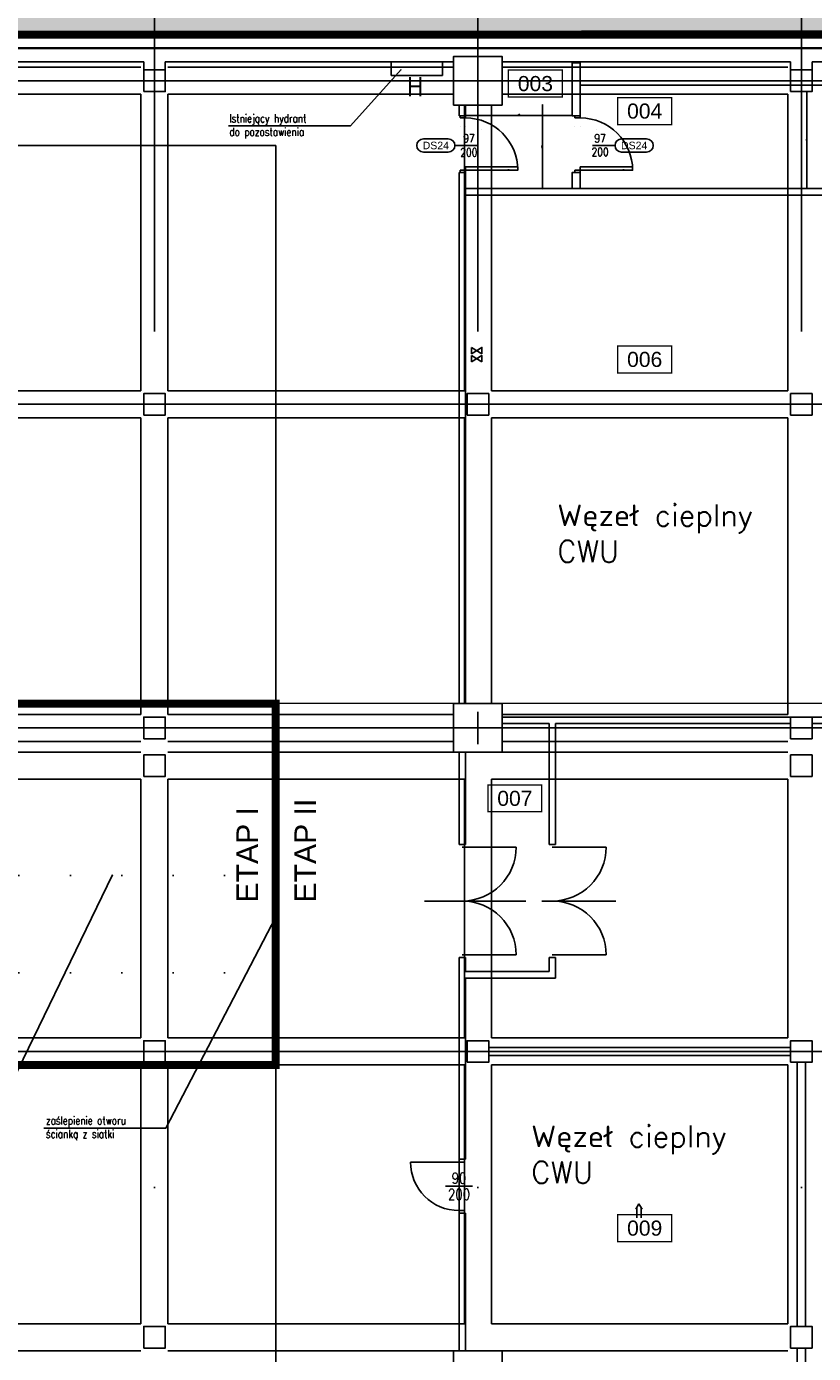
# Model space of a CAD drawing. Header units: centimetres. Extents: x -156440 to 298236, y -263599 to 81430.
# Tile 157 of 170: x 191651 to 206249, y -144832 to -120226. Entities that reach past the tile are written whole.
import ezdxf
from ezdxf.enums import TextEntityAlignment as Align

# ---------------------------------------------------------------- set-up
doc = ezdxf.new("R2010")
doc.units = ezdxf.units.CM
doc.header["$LTSCALE"] = 50
doc.header["$PDMODE"] = 35
doc.header["$PDSIZE"] = 0.1
for name, pattern in [('DOT2', [3.175, 0, -3.175]), ('Kondygnacja -2$0$DIVIDE', [31.75, 12.7, -6.35, 0, -6.35, 0, -6.35]), ('Kondygnacja -2$0$HIDDEN2', [4.7625, 3.175, -1.5875]), ('Linie przekrojowe$0$DASHDOT', [25.4, 12.7, -6.35, 0, -6.35]), ('Osie rzutów$0$DASHDOT2', [12.7, 6.35, -3.175, 0, -3.175])]:
    doc.linetypes.add(name, pattern=pattern)
doc.layers.get('0').update_dxf_attribs({"color": 8})
doc.layers.get('DEFPOINTS').update_dxf_attribs({"color": 8})
for name, color, linetype in [('bgde_centrale wentylacyjne', 3, 'Continuous'), ('KJP_ARMATURA', 2, 'Continuous'), ('Kondygnacja -2$0$ARCH_ETAPOWANIE', 8, 'Kondygnacja -2$0$DIVIDE'), ('Kondygnacja -2$0$ARCH_GRUNT', 8, 'Continuous'), ('Kondygnacja -2$0$ARCH_HYDRANTY', 8, 'Continuous'), ('Kondygnacja -2$0$ARCH_INFO_ETYK_DRZWI', 8, 'Continuous'), ('Kondygnacja -2$0$ARCH_INFO_ETYK_DRZWI_IST', 8, 'Continuous'), ('Kondygnacja -2$0$ARCH_INFO_OPISY', 8, 'Continuous'), ('Kondygnacja -2$0$ARCH_INFO_OPISY_IST', 8, 'Continuous'), ('Kondygnacja -2$0$ARCH_KONSTR_POWYŻEJ RZUTU_IST', 8, 'Kondygnacja -2$0$HIDDEN2'), ('Kondygnacja -2$0$ARCH_MUROWANE_IST', 9, 'Continuous'), ('Kondygnacja -2$0$ARCH_STAL_IST', 8, 'Continuous'), ('Kondygnacja -2$0$ARCH_WYBURZENIA', 8, 'DOT2'), ('Kondygnacja -2$0$ARCH_ŚLUSARKA_DRZWI', 8, 'Continuous'), ('Kondygnacja -2$0$ARCH_ŚLUSARKA_DRZWI_IST', 8, 'Continuous'), ('Kondygnacja -2$0$ARCH_ŻELBET_IST', 9, 'Continuous'), ('Osie rzutów$0$ARCH_INFO_OSIE_IST', 8, 'Osie rzutów$0$DASHDOT2'), ('Pomieszczenia -2$0$ARCH_INFO_AREA_ETYKIETY_200', 8, 'Continuous')]:
    doc.layers.add(name, color=color, linetype=linetype)
for name, color, linetype, lineweight in [('Kondygnacja -2$0$_SP KORYTA', 8, 'Continuous', 25), ('Kondygnacja -2$0$ARCH_INFO_WYMIARY', 8, 'Continuous', 9), ('Kondygnacja -2$0$RYSUNKOWE_NIEDRUK', 8, 'Continuous', 9), ('Linie przekrojowe$0$ARCH_LINIE PRZEKROJOWE', 8, 'Continuous', 25)]:
    doc.layers.add(name, color=color, linetype=linetype, lineweight=lineweight)
doc.styles.add('Kondygnacja -2$0$Arial', font='ARIAL.TTF')
doc.styles.add('Kondygnacja -2$0$EtykietaPow01', font='ARIALN.TTF')
doc.styles.add('Kondygnacja -2$0$Romans', font='Romans.shx', dxfattribs={"width": 0.7})
doc.styles.add('Kondygnacja -2$0$ROMANS-50-CM', font='romans.shx', dxfattribs={"width": 0.8, "height": 10})
doc.styles.add('Kondygnacja -2$0$Standard', font='txt')
doc.styles.add('Pomieszczenia -2$0$Arial', font='ARIAL.TTF')
doc.dimstyles.new('Kondygnacja -2$0$ISO-25', dxfattribs={"dimtxt": 2.5, "dimasz": 2.5, "dimexe": 1.25, "dimexo": 0.625, "dimtad": 1, "dimtxsty": 'Kondygnacja -2$0$Standard', "dimcen": 2.5, "dimadec": 0, "dimazin": 0, "dimtfac": 1, "dimtmove": 0, "dimatfit": 3, "dimfxl": 0, "dimarcsym": 0})
doc.dimstyles.new('Kondygnacja -2$0$Wymiary 1-100', dxfattribs={"dimtxt": 12, "dimasz": 10, "dimexe": 5, "dimexo": 0, "dimgap": 4, "dimtad": 1, "dimrnd": 0.5, "dimzin": 12, "dimdsep": 46, "dimtxsty": 'Kondygnacja -2$0$Romans', "dimblk": 'Kondygnacja -2$0$_Oblique', "dimcen": 10, "dimdle": 10, "dimclrt": 55, "dimazin": 0, "dimtfac": 1, "dimtmove": 1, "dimatfit": 3, "dimfxl": 0, "dimtolj": 1, "dimtzin": 0, "dimarcsym": 0})

# ---------------------------------------------------------------- blocks, each defined once
blk = doc.blocks.new('Osie rzutów')
at = {"layer": 'Osie rzutów$0$ARCH_INFO_OSIE_IST', "ltscale": 10}
for p, q in [((11660, 12510), (11660, 4623.26)), ((12260, 12510), (12260, 4623.26)), ((12860, 12510), (12860, 4623.26)), ((12260, 9770), (12260, 9830)), ((4436.04, 9800), (15156.54, 9800)), ((12290, 9800), (12230, 9800)), ((4436.04, 9200), (15156.54, 9200)), ((12260, 8570), (12260, 8630)), ((4436.04, 8600), (15156.54, 8600)), ((12290, 8600), (12230, 8600)), ((4436.24, 8000), (15156.54, 8000))]:
    blk.add_line(p, q, dxfattribs=at)
blk = doc.blocks.new('Linie przekrojowe')
at = {"layer": 'Linie przekrojowe$0$ARCH_LINIE PRZEKROJOWE', "linetype": 'Linie przekrojowe$0$DASHDOT', "ltscale": 5, "const_width": 3, "flags": 128}
blk.add_lwpolyline([(4872.3, 8645.5), (13243.8, 8645.5)], dxfattribs=at)
blk = doc.blocks.new('Kondygnacja -2$0$T-drzwi_prawe-200')
at = {"layer": 'Kondygnacja -2$0$ARCH_INFO_ETYK_DRZWI'}
blk.add_line((0, 0), (60, 0), dxfattribs=at)
blk.add_lwpolyline([(143.7, 17.5), (77.5, 17.5, 1), (77.5, -17.5), (143.7, -17.5, 1)], format="xyb", close=True, dxfattribs=at)
at = {"layer": 'Kondygnacja -2$0$ARCH_INFO_ETYK_DRZWI', "color": 1, "style": 'Kondygnacja -2$0$Arial'}
blk.add_attdef('ADS_DRZWI:ODPORNOŚĆ_OGNIOWA', text='', height=20, rotation=90, dxfattribs=at).set_placement((-25.5, 0.1), align=Align.BOTTOM_CENTER)
at = {"layer": 'Kondygnacja -2$0$ARCH_INFO_ETYK_DRZWI', "style": 'Kondygnacja -2$0$Romans', "width": 0.8}
for tag, p in [('ADS_DRZWI:SZEROKOŚĆ', (20.5, 8)), ('ADS_DRZWI:WYSOKOŚĆ', (20.5, -28))]:
    blk.add_attdef(tag, text='', height=22, dxfattribs=at).set_placement(p, align=Align.CENTER)
at = {"layer": 'Kondygnacja -2$0$ARCH_INFO_ETYK_DRZWI', "style": 'Kondygnacja -2$0$Arial'}
blk.add_attdef('ADS_DRZWI:SYMBOL', text='', height=20, dxfattribs=at).set_placement((110.7, 0), align=Align.MIDDLE)
blk = doc.blocks.new('Kondygnacja -2$0$T-drzwi_lewe-200')
at = {"layer": 'Kondygnacja -2$0$ARCH_INFO_ETYK_DRZWI'}
blk.add_line((0, 0), (-60, 0), dxfattribs=at)
blk.add_lwpolyline([(-77.5, 17.5), (-143.7, 17.5, 1), (-143.7, -17.5), (-77.5, -17.5, 1)], format="xyb", close=True, dxfattribs=at)
at = {"layer": 'Kondygnacja -2$0$ARCH_INFO_ETYK_DRZWI', "color": 1, "style": 'Kondygnacja -2$0$Arial'}
blk.add_attdef('ADS_DRZWI:ODPORNOŚĆ_OGNIOWA', text='', height=20, rotation=90, dxfattribs=at).set_placement((56.4, 0.1), align=Align.BOTTOM_CENTER)
at = {"layer": 'Kondygnacja -2$0$ARCH_INFO_ETYK_DRZWI', "style": 'Kondygnacja -2$0$Arial'}
blk.add_attdef('ADS_DRZWI:SYMBOL', text='', height=20, dxfattribs=at).set_placement((-110.6, 0), align=Align.MIDDLE)
at = {"layer": 'Kondygnacja -2$0$ARCH_INFO_ETYK_DRZWI', "style": 'Kondygnacja -2$0$Romans', "width": 0.8}
for tag, p in [('ADS_DRZWI:SZEROKOŚĆ', (-23, 7.9)), ('ADS_DRZWI:WYSOKOŚĆ', (-23, -29))]:
    blk.add_attdef(tag, text='', height=22, dxfattribs=at).set_placement(p, align=Align.CENTER)
blk = doc.blocks.new('Kondygnacja -2$0$_Oblique')
at = {"color": 0, "linetype": 'ByBlock', "lineweight": -2}
blk.add_line((-0.5, -0.5), (0.5, 0.5), dxfattribs=at)
blk = doc.blocks.new('*D244')
at = {"layer": 'DEFPOINTS', "color": 0}
for p in [(201924, -121188), (211574, -121232), (201924, -121314)]:
    blk.add_point(p, dxfattribs=at)
at = {"layer": 'Kondygnacja -2$0$ARCH_INFO_WYMIARY', "color": 0, "lineweight": -2}
for p, q in [((211584, -121314), (201914, -121314)), ((201924, -121306), (201924, -121319)), ((211574, -121306), (211574, -121319))]:
    blk.add_line(p, q, dxfattribs=at)
at = {"layer": 'Kondygnacja -2$0$ARCH_INFO_WYMIARY', "color": 0, "lineweight": -2, "xscale": 10, "yscale": 10, "zscale": 10, "rotation": 180}
blk.add_blockref('Kondygnacja -2$0$_Oblique', (201924, -121314), dxfattribs=at)
at = {"layer": 'Kondygnacja -2$0$ARCH_INFO_WYMIARY', "color": 0, "lineweight": -2, "xscale": 10, "yscale": 10, "zscale": 10}
blk.add_blockref('Kondygnacja -2$0$_Oblique', (211574, -121314), dxfattribs=at)
at = {"layer": 'Kondygnacja -2$0$ARCH_INFO_WYMIARY', "color": 55, "insert": (206749, -121304), "char_height": 12, "attachment_point": 5, "style": 'Kondygnacja -2$0$Romans'}
blk.add_mtext('\\A1;9650', dxfattribs=at)
blk = doc.blocks.new('*D245')
at = {"layer": 'DEFPOINTS', "color": 0}
for p in [(199794, -121682), (201774, -121682), (201774, -121873)]:
    blk.add_point(p, dxfattribs=at)
at = {"layer": 'Kondygnacja -2$0$ARCH_INFO_WYMIARY', "color": 0, "lineweight": -2}
for p, q in [((199784, -121873), (201784, -121873)), ((199794, -121865), (199794, -121878)), ((201774, -121865), (201774, -121878))]:
    blk.add_line(p, q, dxfattribs=at)
at = {"layer": 'Kondygnacja -2$0$ARCH_INFO_WYMIARY', "color": 0, "lineweight": -2, "xscale": 10, "yscale": 10, "zscale": 10, "rotation": 180}
blk.add_blockref('Kondygnacja -2$0$_Oblique', (199794, -121873), dxfattribs=at)
at = {"layer": 'Kondygnacja -2$0$ARCH_INFO_WYMIARY', "color": 0, "lineweight": -2, "xscale": 10, "yscale": 10, "zscale": 10}
blk.add_blockref('Kondygnacja -2$0$_Oblique', (201774, -121873), dxfattribs=at)
at = {"layer": 'Kondygnacja -2$0$ARCH_INFO_WYMIARY', "color": 55, "insert": (200784, -121863), "char_height": 12, "attachment_point": 5, "style": 'Kondygnacja -2$0$Romans'}
blk.add_mtext('\\A1;1980', dxfattribs=at)
blk = doc.blocks.new('*D195')
at = {"layer": 'DEFPOINTS', "color": 0}
for p in [(201264, -121682), (201222, -123232), (201264, -123232)]:
    blk.add_point(p, dxfattribs=at)
at = {"layer": 'Kondygnacja -2$0$ARCH_INFO_WYMIARY', "color": 0, "lineweight": -2}
for p, q in [((201230, -121682), (201217, -121682)), ((201222, -121672), (201222, -123242)), ((201230, -123232), (201217, -123232))]:
    blk.add_line(p, q, dxfattribs=at)
at = {"layer": 'Kondygnacja -2$0$ARCH_INFO_WYMIARY', "color": 0, "lineweight": -2, "xscale": 10, "yscale": 10, "zscale": 10}
for p, rotation in [((201222, -121682), 90), ((201222, -123232), 270)]:
    blk.add_blockref('Kondygnacja -2$0$_Oblique', p, dxfattribs=dict(at, rotation=rotation))
at = {"layer": 'Kondygnacja -2$0$ARCH_INFO_WYMIARY', "color": 55, "insert": (201212, -122457), "char_height": 12, "attachment_point": 5, "rotation": 90, "style": 'Kondygnacja -2$0$Romans'}
blk.add_mtext('\\A1;1550', dxfattribs=at)
blk = doc.blocks.new('*D246')
at = {"layer": 'DEFPOINTS', "color": 0}
for p in [(206024, -121432), (206024, -123232), (206128, -123232)]:
    blk.add_point(p, dxfattribs=at)
at = {"layer": 'Kondygnacja -2$0$ARCH_INFO_WYMIARY', "color": 0, "lineweight": -2}
for p, q in [((206120, -121432), (206133, -121432)), ((206128, -121422), (206128, -123242)), ((206120, -123232), (206133, -123232))]:
    blk.add_line(p, q, dxfattribs=at)
at = {"layer": 'Kondygnacja -2$0$ARCH_INFO_WYMIARY', "color": 0, "lineweight": -2, "xscale": 10, "yscale": 10, "zscale": 10}
for p, rotation in [((206128, -121432), 90), ((206128, -123232), 270)]:
    blk.add_blockref('Kondygnacja -2$0$_Oblique', p, dxfattribs=dict(at, rotation=rotation))
at = {"layer": 'Kondygnacja -2$0$ARCH_INFO_WYMIARY', "color": 55, "insert": (206118, -122332), "char_height": 12, "attachment_point": 5, "rotation": 90, "style": 'Kondygnacja -2$0$Romans'}
blk.add_mtext('\\A1;1800', dxfattribs=at)
blk = doc.blocks.new('Kondygnacja -2$0$_Dot')
at = {"color": 0, "linetype": 'ByBlock', "lineweight": -2}
blk.add_line((-0.5, 0), (-1, 0), dxfattribs=at)
at = {"color": 0, "linetype": 'ByBlock', "const_width": 0.5}
blk.add_lwpolyline([(-0.25, 0, 1), (0.25, 0, 1)], format="xyb", close=True, dxfattribs=at)
blk = doc.blocks.new('Kondygnacja -2$0$DRZWI90')
blk.add_line((-45, 0), (-45, 90))
at = {"lineweight": -3}
for p, q in [((0, -25), (0, 25)), ((45, 0), (-45, 0))]:
    blk.add_line(p, q, dxfattribs=at)
for points in [[(-50, -10), (-45, -10), (-45, 0), (-50, 0)], [(45, -10), (50, -10), (50, 0), (45, 0)]]:
    blk.add_lwpolyline(points, close=True, dxfattribs=at)
blk.add_arc((-45, 0), 90, 0, 90, dxfattribs=at)
blk = doc.blocks.new('Kondygnacja -2$0$konstukcja stropu -2')
at = {"layer": 'Kondygnacja -2$0$ARCH_KONSTR_POWYŻEJ RZUTU_IST', "ltscale": 10}
for p, q in [((11635, 9825), (11105, 9825)), ((11685, 9825), (12215, 9825)), ((12835, 9825), (12305, 9825)), ((11635, 9775), (11105, 9775)), ((11635, 9775), (11635, 9225)), ((11685, 9775), (11685, 9225)), ((11685, 9775), (12215, 9775)), ((12835, 9775), (12305, 9775)), ((12835, 9775), (12835, 9225)), ((12235, 9755), (12235, 9225)), ((12285, 9755), (12285, 9225)), ((11635, 9225), (11085, 9225)), ((11685, 9225), (12235, 9225)), ((12285, 9225), (12835, 9225)), ((11635, 9175), (11085, 9175)), ((11635, 8625), (11635, 9175)), ((11685, 8625), (11685, 9175)), ((11685, 9175), (12235, 9175)), ((12235, 8645), (12235, 9175)), ((12285, 8645), (12285, 9175)), ((12285, 9175), (12835, 9175)), ((12835, 8625), (12835, 9175)), ((11635, 8625), (11105, 8625)), ((11685, 8625), (12215, 8625)), ((12835, 8625), (12305, 8625)), ((11635, 8575), (11105, 8575)), ((11685, 8575), (12215, 8575)), ((12835, 8575), (12305, 8575)), ((11635, 8555), (11085, 8555)), ((11685, 8555), (12235, 8555)), ((12835, 8555), (12285, 8555)), ((11635, 8505), (11085, 8505)), ((11635, 8505), (11635, 8025)), ((11685, 8505), (11685, 8025)), ((11685, 8505), (12235, 8505)), ((12235, 8505), (12235, 8025)), ((12285, 8505), (12285, 8025)), ((12835, 8505), (12285, 8505)), ((12835, 8505), (12835, 8025)), ((11635, 8025), (11085, 8025)), ((11685, 8025), (12235, 8025)), ((12285, 8025), (12835, 8025)), ((11635, 7975), (11085, 7975)), ((11635, 7495), (11635, 7975)), ((11685, 7495), (11685, 7975)), ((11685, 7975), (12235, 7975)), ((12235, 7495), (12235, 7975)), ((12285, 7495), (12285, 7975)), ((12285, 7975), (12835, 7975)), ((12835, 7495), (12835, 7975)), ((11635, 7495), (11085, 7495)), ((11685, 7495), (12235, 7495)), ((12835, 7495), (12285, 7495)), ((11635, 7445), (11085, 7445)), ((11685, 7445), (12235, 7445)), ((12835, 7445), (12285, 7445))]:
    blk.add_line(p, q, dxfattribs=at)
blk = doc.blocks.new('Pomieszczenia -2$0$etykieta_numer')
at = {"color": 0, "linetype": 'ByBlock', "const_width": 2.44}
blk.add_lwpolyline([(-50, -50), (-50, 0), (50, 0), (50, -50)], close=True, dxfattribs=at)
at = {"color": 0, "linetype": 'ByBlock', "style": 'Pomieszczenia -2$0$Arial'}
blk.add_attdef('AECAREA:NUMER_LOKALU', text='', height=28, dxfattribs=at).set_placement((0, -25), align=Align.MIDDLE)
blk = doc.blocks.new('sectionarrow.dwg')
for p, q in [((-260, 40), (-67, 40)), ((0, 0), (-100, 60)), ((-100, -60), (0, 0)), ((-260, -40), (-67, -40))]:
    blk.add_line(p, q)
blk = doc.blocks.new('*a789')
at = {"rotation": 90}
blk.add_blockref('sectionarrow.dwg', (144563, -142058), dxfattribs=at)

msp = doc.modelspace()

# ---------------------------------------------------------------- hatches: boundary and pattern name
at = {"layer": 'Kondygnacja -2$0$ARCH_GRUNT', "linetype": 'Continuous', "lineweight": 5}
h = msp.add_hatch(dxfattribs=at)
h.set_pattern_fill('EARTH', color=256, scale=150.000081, angle=45, style=0)
h.set_pattern_definition([(45, (85935.5, -145231.8), (-1e-09, 1347.039), [952.5, -952.5]), (45, (85682.9, -144979.2), (-1e-09, 1347.039), [952.5, -952.5]), (45, (85430.3, -144726.6), (-1e-09, 1347.039), [952.5, -952.5]), (135, (85430.3, -144558.25), (-1347.039, -1e-09), [952.5, -952.5]), (135, (85682.9, -144305.7), (-1347.039, -1e-09), [952.5, -952.5]), (135, (85935.5, -144053.1), (-1347.039, -1e-09), [952.5, -952.5])])
h.paths.add_polyline_path([(212884.241, -145231.769), (212884.241, -130941.769), (218734.241, -130941.769), (218734.241, -120371.769), (164884.241, -120371.769), (164884.241, -97031.769), (164884.241, -96881.769), (100649.367, -96881.769), (88763.907, -108767.229), (85935.48, -105938.802), (98992.513, -92881.769), (168884.241, -92881.769), (168884.241, -97031.769), (168884.241, -116371.769), (222734.241, -116371.769), (222734.241, -134941.769), (216884.241, -134941.769), (216884.241, -145231.769)])

# ---------------------------------------------------------------- linework, layer by layer
at = {"elevation": -3480}
msp.add_lwpolyline([(199574.241, -120781.769), (200474.241, -120781.769), (200474.241, -121681.769), (199574.241, -121681.769)], close=True, dxfattribs=at)
at = {"layer": 'KJP_ARMATURA'}
for p, q in [((200099.074, -126177.672), (199904.555, -126292.851)), ((199904.555, -126177.672), (200099.074, -126292.851)), ((200099.074, -126327.672), (199904.555, -126442.851)), ((199904.555, -126327.672), (200099.074, -126442.851))]:
    msp.add_line(p, q, dxfattribs=at)
at = {"layer": 'KJP_ARMATURA', "ltscale": 2}
for p, q in [((200099.074, -126177.672), (199904.555, -126292.851)), ((199904.555, -126177.672), (200099.074, -126292.851)), ((200099.074, -126327.672), (199904.555, -126442.851)), ((199904.555, -126327.672), (200099.074, -126442.851))]:
    msp.add_line(p, q, dxfattribs=at)
at = {"layer": 'KJP_ARMATURA'}
for points in [[(199904.555, -126292.851), (199904.555, -126177.672)], [(199904.555, -126292.851), (199904.555, -126177.672)], [(200099.074, -126177.672), (200099.074, -126177.672), (200099.074, -126292.851)], [(200099.074, -126177.672), (200099.074, -126177.672), (200099.074, -126292.851)], [(199904.555, -126442.851), (199904.555, -126327.672)], [(199904.555, -126442.851), (199904.555, -126327.672)], [(200099.074, -126327.672), (200099.074, -126327.672), (200099.074, -126442.851)], [(200099.074, -126327.672), (200099.074, -126327.672), (200099.074, -126442.851)]]:
    msp.add_lwpolyline(points, dxfattribs=at)
at = {"layer": 'Kondygnacja -2$0$ARCH_ETAPOWANIE', "ltscale": 10, "const_width": 150, "elevation": -3480}
for points in [[(158104.241, -127431.771), (164884.241, -127431.769), (164884.241, -120381.769), (212841.692, -120372.864)], [(175574.241, -132781.769), (196274.241, -132781.769), (196274.241, -139481.769), (175574.241, -139481.769), (175574.241, -132781.769)]]:
    msp.add_lwpolyline(points, dxfattribs=at)
at = {"layer": 'Kondygnacja -2$0$ARCH_HYDRANTY', "elevation": -3480}
msp.add_lwpolyline([(198416.305, -121131.769), (198416.305, -120881.769), (199366.305, -120881.769), (199366.305, -121131.769)], close=True, dxfattribs=at)
at = {"layer": 'Kondygnacja -2$0$ARCH_MUROWANE_IST', "ltscale": 4}
for p, q in [((164884.241, -120371.769, -3480), (211760.688, -120371.769, -3480)), ((164634.241, -120621.769, -3480), (211899.241, -120621.769, -3480)), ((199674.241, -121681.769, -3480), (199674.241, -121881.769, -3480)), ((199794.241, -121681.769, -3480), (199794.241, -121881.769, -3480)), ((199794.241, -121881.769, -3480), (199674.241, -121881.769, -3480)), ((199794.241, -122931.769, -3480), (199674.241, -122931.769, -3480)), ((199674.241, -122931.769, -3480), (199674.241, -132781.769, -3480)), ((199794.241, -122931.769, -3480), (199794.241, -132781.769, -3480)), ((199794.241, -123231.769, -3480), (208469.241, -123231.769, -3480)), ((199794.241, -123351.769, -3480), (208469.241, -123351.769, -3480)), ((200474.241, -133031.769, -3480), (211574.241, -133031.769, -3480)), ((200474.241, -133151.769, -3480), (201344.241, -133151.769, -3480)), ((201344.241, -133151.769, -3480), (201344.241, -135391.769, -3480)), ((201464.241, -133151.769, -3480), (201464.241, -135391.769, -3480)), ((201464.241, -133151.769, -3480), (205824.241, -133151.769, -3480)), ((206224.241, -133151.769, -3480), (211574.241, -133151.769, -3480)), ((199674.241, -133681.769, -3480), (199674.241, -135391.769, -3480)), ((199794.241, -133681.769, -3480), (199794.241, -135391.769, -3480)), ((199794.241, -135391.769, -3480), (199674.241, -135391.769, -3480)), ((201464.241, -135391.769, -3480), (201344.241, -135391.769, -3480)), ((199794.241, -137491.769, -3480), (199674.241, -137491.769, -3480)), ((199674.241, -137491.769, -3480), (199674.241, -141231.769, -3480)), ((199794.241, -137491.769, -3480), (199794.241, -137751.769, -3480)), ((201464.241, -137491.769, -3480), (201344.241, -137491.769, -3480)), ((201344.241, -137491.769, -3480), (201344.241, -137751.769, -3480)), ((201464.241, -137871.769, -3480), (201464.241, -137491.769, -3480)), ((201464.241, -137491.769, -3480), (201464.241, -137871.769, -3480)), ((199794.241, -137751.769, -3480), (201344.241, -137751.769, -3480)), ((199794.241, -137871.769, -3480), (201464.241, -137871.769, -3480)), ((199794.241, -137871.769, -3480), (199794.241, -141231.769, -3480)), ((199674.241, -141231.769, -3480), (199794.241, -141231.769, -3480)), ((199674.241, -142231.769, -3480), (199674.241, -144781.769, -3480)), ((199674.241, -142231.769, -3480), (199794.241, -142231.769, -3480)), ((199794.241, -142231.769, -3480), (199794.241, -144781.769, -3480))]:
    msp.add_line(p, q, dxfattribs=at)
at = {"layer": 'Kondygnacja -2$0$ARCH_MUROWANE_IST', "ltscale": 4, "elevation": -3480}
for points in [[(201924.241, -121881.769), (201774.241, -121881.769), (201774.241, -120898.411), (201924.241, -120898.411)], [(201924.241, -123231.769), (201774.241, -123231.769), (201774.241, -122931.769), (201924.241, -122931.769)], [(200224.241, -139156.769), (200224.241, -139306.769), (205824.241, -139306.769), (205824.241, -139156.769)], [(206099.241, -144331.769), (205949.241, -144331.769), (205949.241, -139431.769), (206099.241, -139431.769)], [(206099.241, -145031.769), (205949.241, -145031.769), (205949.241, -144731.769), (206099.241, -144731.769)]]:
    msp.add_lwpolyline(points, close=True, dxfattribs=at)
at = {"layer": 'Kondygnacja -2$0$ARCH_STAL_IST', "ltscale": 0.5}
for p, q in [((188474.241, -122431.769, -3480), (196274.241, -122431.769, -3480)), ((196274.241, -135971.769, -3480), (196274.241, -122431.769, -3480)), ((196274.241, -137771.769, -3480), (196274.241, -135971.769, -3480)), ((196274.241, -157981.769, -3480), (196274.241, -137771.769, -3480))]:
    msp.add_line(p, q, dxfattribs=at)
at = {"layer": 'Kondygnacja -2$0$ARCH_WYBURZENIA', "ltscale": 6}
for p, q in [((199794.241, -122881.769, -3480), (200594.241, -122881.769, -3480)), ((201924.241, -122881.769, -3480), (202724.241, -122881.769, -3480)), ((196274.241, -135971.769, -3480), (184124.241, -135971.769, -3480)), ((196274.241, -137771.769, -3480), (184084.241, -137771.769, -3480))]:
    msp.add_line(p, q, dxfattribs=at)
at = {"layer": 'Kondygnacja -2$0$ARCH_WYBURZENIA', "ltscale": 6, "elevation": -3480}
for points in [[(199694.241, -122081.769), (199694.241, -121881.769), (199794.241, -121881.769), (199794.241, -122081.769)], [(201824.241, -122081.769), (201824.241, -121881.769), (201924.241, -121881.769), (201924.241, -122081.769)], [(199694.241, -122931.769), (199694.241, -122881.769), (199794.241, -122881.769), (199794.241, -122931.769)], [(201824.241, -122931.769), (201824.241, -122881.769), (201924.241, -122881.769), (201924.241, -122931.769)]]:
    msp.add_lwpolyline(points, close=True, dxfattribs=at)
at = {"layer": 'Kondygnacja -2$0$ARCH_WYBURZENIA', "ltscale": 6}
for centre in [(199794.241, -122881.769, -3480), (201924.241, -122881.769, -3480)]:
    msp.add_arc(centre, 800, 0, 90, dxfattribs=at)
at = {"layer": 'Kondygnacja -2$0$ARCH_ŚLUSARKA_DRZWI', "linetype": 'Continuous', "lineweight": -3, "elevation": -3480}
for points in [[(199693.241, -121921.769), (199693.241, -121881.769), (199794.241, -121881.769), (199794.241, -121921.769)], [(201823.241, -121921.769), (201823.241, -121881.769), (201924.241, -121881.769), (201924.241, -121921.769)], [(199693.241, -122891.769), (199693.241, -122931.769), (199794.241, -122931.769), (199794.241, -122891.769)], [(199794.241, -122891.769), (199794.241, -122828.769), (200764.241, -122828.769), (200764.241, -122891.769)], [(201823.241, -122891.769), (201823.241, -122931.769), (201924.241, -122931.769), (201924.241, -122891.769)], [(201924.241, -122891.769), (201924.241, -122828.769), (202894.241, -122828.769), (202894.241, -122891.769)]]:
    msp.add_lwpolyline(points, close=True, dxfattribs=at)
at = {"layer": 'Kondygnacja -2$0$ARCH_ŚLUSARKA_DRZWI', "linetype": 'Continuous', "lineweight": -3, "extrusion": (0, 0, -1)}
for centre in [(-199794.241, -122891.769, 3480), (-201924.241, -122891.769, 3480)]:
    msp.add_arc(centre, 970, 90, 180, dxfattribs=at)
at = {"layer": 'Kondygnacja -2$0$ARCH_ŚLUSARKA_DRZWI_IST'}
for p, q in [((199734.241, -135441.769, -3480), (200734.241, -135441.769, -3480)), ((201404.241, -135441.769, -3480), (202404.241, -135441.769, -3480)), ((199034.294, -136441.769, -3480), (200912.113, -136441.769, -3480)), ((201210.55, -136441.769, -3480), (202582.113, -136441.769, -3480)), ((199734.241, -137441.769, -3480), (200734.241, -137441.769, -3480)), ((201404.241, -137441.769, -3480), (202404.241, -137441.769, -3480))]:
    msp.add_line(p, q, dxfattribs=at)
for centre, start, end in [((199734.241, -135441.769, -3480), 270, 0), ((201404.241, -135441.769, -3480), 270, 0), ((199734.241, -137441.769, -3480), 0, 90), ((201404.241, -137441.769, -3480), 0, 90)]:
    msp.add_arc(centre, 1000, start, end, dxfattribs=at)
at = {"layer": 'Kondygnacja -2$0$ARCH_ŻELBET_IST', "ltscale": 4}
for p, q in [((164624.241, -120631.769, -3480), (211899.241, -120631.769, -3480)), ((188474.241, -120881.769, -3480), (193824.241, -120881.769, -3480)), ((193824.241, -121031.769, -3480), (193824.241, -120881.769, -3480)), ((194224.241, -121031.769, -3480), (194224.241, -120881.769, -3480)), ((194224.241, -120881.769, -3480), (199574.241, -120881.769, -3480)), ((200474.241, -120881.769, -3480), (205824.241, -120881.769, -3480)), ((205824.241, -121031.769, -3480), (205824.241, -120881.769, -3480)), ((206224.241, -121031.769, -3480), (206224.241, -120881.769, -3480)), ((206224.241, -120881.769, -3480), (211574.241, -120881.769, -3480))]:
    msp.add_line(p, q, dxfattribs=at)
at = {"layer": 'Kondygnacja -2$0$ARCH_ŻELBET_IST', "ltscale": 4, "elevation": -3480}
for points in [[(199574.241, -121681.769), (200474.241, -121681.769), (200474.241, -120781.769), (199574.241, -120781.769)], [(193824.241, -121431.769), (194224.241, -121431.769), (194224.241, -121031.769), (193824.241, -121031.769)], [(205824.241, -121431.769), (206224.241, -121431.769), (206224.241, -121031.769), (205824.241, -121031.769)], [(193824.241, -127431.769), (194224.241, -127431.769), (194224.241, -127031.769), (193824.241, -127031.769)], [(199824.241, -127431.769), (200224.241, -127431.769), (200224.241, -127031.769), (199824.241, -127031.769)], [(205824.241, -127431.769), (206224.241, -127431.769), (206224.241, -127031.769), (205824.241, -127031.769)], [(199574.241, -133681.769), (200474.241, -133681.769), (200474.241, -132781.769), (199574.241, -132781.769)], [(193824.241, -133431.769), (194224.241, -133431.769), (194224.241, -133031.769), (193824.241, -133031.769)], [(205824.241, -133431.769), (206224.241, -133431.769), (206224.241, -133031.769), (205824.241, -133031.769)], [(193824.241, -134131.769), (194224.241, -134131.769), (194224.241, -133731.769), (193824.241, -133731.769)], [(205824.241, -134131.769), (206224.241, -134131.769), (206224.241, -133731.769), (205824.241, -133731.769)], [(193824.241, -139431.769), (194224.241, -139431.769), (194224.241, -139031.769), (193824.241, -139031.769)], [(199824.241, -139431.769), (200224.241, -139431.769), (200224.241, -139031.769), (199824.241, -139031.769)], [(205824.241, -139431.769), (206224.241, -139431.769), (206224.241, -139031.769), (205824.241, -139031.769)], [(193824.241, -144731.769), (194224.241, -144731.769), (194224.241, -144331.769), (193824.241, -144331.769)], [(205824.241, -144731.769), (206224.241, -144731.769), (206224.241, -144331.769), (205824.241, -144331.769)], [(199574.241, -145681.769), (200474.241, -145681.769), (200474.241, -144781.769), (199574.241, -144781.769)]]:
    msp.add_lwpolyline(points, close=True, dxfattribs=at)
at = {"layer": 'Kondygnacja -2$0$RYSUNKOWE_NIEDRUK', "linetype": 'Continuous', "lineweight": 5, "elevation": -3480}
msp.add_lwpolyline([(212884.241, -145231.769), (212884.241, -130941.769), (218734.241, -130941.769), (218734.241, -120371.769), (164884.241, -120371.769), (164884.241, -97031.769), (164884.241, -96881.769), (100649.367, -96881.769), (88763.907, -108767.229), (85935.48, -105938.802), (98992.513, -92881.769), (168884.241, -92881.769), (168884.241, -97031.769), (168884.241, -116371.769), (222734.241, -116371.769), (222734.241, -134941.769), (216884.241, -134941.769), (216884.241, -145231.769)], close=True, dxfattribs=at)

# ---------------------------------------------------------------- block references
at = {"xscale": 10, "yscale": 10, "zscale": 10}
msp.add_blockref('Linie przekrojowe', (77424.241, -219231.769), dxfattribs=at)
at = {"layer": 'bgde_centrale wentylacyjne'}
msp.add_blockref('*a789', (58448.265, -1), dxfattribs=at)
at = {"layer": 'Kondygnacja -2$0$_SP KORYTA', "xscale": 10, "yscale": 10, "zscale": 10}
msp.add_blockref('Kondygnacja -2$0$konstukcja stropu -2', (77424.241, -219231.769, -3480), dxfattribs=at)
at = {"layer": 'Kondygnacja -2$0$ARCH_INFO_ETYK_DRZWI', "linetype": 'Continuous', "lineweight": -3}
ref = msp.add_blockref('Kondygnacja -2$0$T-drzwi_lewe-200', (200018.056, -122431.769, -3480), dxfattribs=dict(at, xscale=7, yscale=7, zscale=6.999999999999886))
ref.add_attrib('ADS_DRZWI:SYMBOL', 'DS24', dxfattribs={"height": 140, "style": 'Kondygnacja -2$0$Arial'}).set_placement((199243.937, -122431.769, -3480), align=Align.MIDDLE)
ref.add_attrib('ADS_DRZWI:SZEROKOŚĆ', '97', dxfattribs={"height": 154, "style": 'Kondygnacja -2$0$Romans', "width": 0.8}).set_placement((199857.056, -122376.397, -3480), align=Align.CENTER)
ref.add_attrib('ADS_DRZWI:WYSOKOŚĆ', '200', dxfattribs={"height": 154, "style": 'Kondygnacja -2$0$Romans', "width": 0.8}).set_placement((199857.056, -122634.769, -3480), align=Align.CENTER)
ref = msp.add_blockref('Kondygnacja -2$0$T-drzwi_prawe-200', (202148.056, -122431.769, -3480), dxfattribs=dict(at, xscale=7, yscale=7, zscale=6.999999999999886))
ref.add_attrib('ADS_DRZWI:SZEROKOŚĆ', '97', dxfattribs={"height": 154, "style": 'Kondygnacja -2$0$Romans', "width": 0.8}).set_placement((202291.518, -122375.769, -3480), align=Align.CENTER)
ref.add_attrib('ADS_DRZWI:SYMBOL', 'DS24', dxfattribs={"height": 140, "style": 'Kondygnacja -2$0$Arial'}).set_placement((202922.869, -122431.769, -3480), align=Align.MIDDLE)
ref.add_attrib('ADS_DRZWI:WYSOKOŚĆ', '200', dxfattribs={"height": 154, "style": 'Kondygnacja -2$0$Romans', "width": 0.8}).set_placement((202291.518, -122627.769, -3480), align=Align.CENTER)
at = {"layer": 'Kondygnacja -2$0$ARCH_ŚLUSARKA_DRZWI_IST', "xscale": -10, "yscale": 10, "zscale": 10, "rotation": 90}
msp.add_blockref('Kondygnacja -2$0$DRZWI90', (199674.241, -141731.769, -3480), dxfattribs=at)
at = {"layer": 'Osie rzutów$0$ARCH_INFO_OSIE_IST', "xscale": 10, "yscale": 10, "zscale": 10}
msp.add_blockref('Osie rzutów', (77424.241, -219231.769), dxfattribs=at)
at = {"layer": 'Pomieszczenia -2$0$ARCH_INFO_AREA_ETYKIETY_200', "linetype": 'Continuous', "lineweight": -3}
ref = msp.add_blockref('Pomieszczenia -2$0$etykieta_numer', (201091.279, -121033.763, 6300), dxfattribs=dict(at, xscale=10, yscale=10, zscale=10))
ref.add_attrib('AECAREA:NUMBER', '003', dxfattribs={"layer": '0', "color": 0, "linetype": 'ByBlock', "height": 280, "style": 'Pomieszczenia -2$0$Arial'}).set_placement((201091.279, -121283.763, 6300), align=Align.MIDDLE)
ref = msp.add_blockref('Pomieszczenia -2$0$etykieta_numer', (203118.1, -121543.392, 6300), dxfattribs=dict(at, xscale=10, yscale=10, zscale=10))
ref.add_attrib('AECAREA:NUMBER', '004', dxfattribs={"layer": '0', "color": 0, "linetype": 'ByBlock', "height": 280, "style": 'Pomieszczenia -2$0$Arial'}).set_placement((203118.1, -121793.392, 6300), align=Align.MIDDLE)
ref = msp.add_blockref('Pomieszczenia -2$0$etykieta_numer', (203118.1, -126148.51, 6300), dxfattribs=dict(at, xscale=10, yscale=10, zscale=10))
ref.add_attrib('AECAREA:NUMBER', '006', dxfattribs={"layer": '0', "color": 0, "linetype": 'ByBlock', "height": 280, "style": 'Pomieszczenia -2$0$Arial'}).set_placement((203118.1, -126398.51, 6300), align=Align.MIDDLE)
ref = msp.add_blockref('Pomieszczenia -2$0$etykieta_numer', (200709.884, -134288.09, 6300), dxfattribs=dict(at, xscale=10, yscale=10, zscale=10))
ref.add_attrib('AECAREA:NUMBER', '007', dxfattribs={"layer": '0', "color": 0, "linetype": 'ByBlock', "height": 280, "style": 'Pomieszczenia -2$0$Arial'}).set_placement((200709.884, -134538.09, 6300), align=Align.MIDDLE)
ref = msp.add_blockref('Pomieszczenia -2$0$etykieta_numer', (203118.1, -142257.306, 6300), dxfattribs=dict(at, xscale=10, yscale=10, zscale=10))
ref.add_attrib('AECAREA:NUMBER', '009', dxfattribs={"layer": '0', "color": 0, "linetype": 'ByBlock', "height": 280, "style": 'Pomieszczenia -2$0$Arial'}).set_placement((203118.1, -142507.306, 6300), align=Align.MIDDLE)

# ---------------------------------------------------------------- texts
at = {"layer": 'Kondygnacja -2$0$ARCH_ETAPOWANIE', "ltscale": 10, "char_height": 400, "width": 2796.22902, "attachment_point": 1, "rotation": 90, "style": 'Kondygnacja -2$0$Arial'}
for s, insert in [('ETAP II', (196621.375, -136469.618, -3480)), ('ETAP I', (195545.278, -136469.62, -3480))]:
    msp.add_mtext(s, dxfattribs=dict(at, insert=insert))
at = {"layer": 'Kondygnacja -2$0$ARCH_HYDRANTY', "style": 'Kondygnacja -2$0$EtykietaPow01'}
msp.add_attdef('H', text='001', height=360, dxfattribs=at).set_placement((198860.584, -121343.258, -10080), align=Align.MIDDLE)
at = {"layer": 'Kondygnacja -2$0$ARCH_INFO_ETYK_DRZWI_IST', "insert": (199674.241, -141731.769, -3480), "char_height": 200, "width": 100, "attachment_point": 5, "line_spacing_factor": 0.9, "style": 'Kondygnacja -2$0$ROMANS-50-CM'}
msp.add_mtext('90\\P200', dxfattribs=at)
at = {"layer": 'Kondygnacja -2$0$ARCH_INFO_OPISY', "char_height": 150, "width": 3279.47266, "attachment_point": 1, "style": 'Kondygnacja -2$0$ROMANS-50-CM'}
for s, insert in [('Istniejący hydrant\\Pdo pozostawienia', (195412.804, -121854.039, -3480)), ('zaślepienie otworu\\Pścianką z siatki', (192009.446, -140436.406, -3480))]:
    msp.add_mtext(s, dxfattribs=dict(at, insert=insert))
at = {"layer": 'Kondygnacja -2$0$ARCH_INFO_OPISY_IST', "char_height": 400, "width": 4074.96516, "attachment_point": 1, "style": 'Kondygnacja -2$0$ROMANS-50-CM'}
for insert in [(201496.645, -129089.387, -3480), (201013.077, -140605.899, -3480)]:
    msp.add_mtext('{\\W1;Węzeł cieplny CWU}', dxfattribs=dict(at, insert=insert))

# ---------------------------------------------------------------- dimensions: what is measured, and where the dimension line sits
at = {"layer": 'Kondygnacja -2$0$ARCH_INFO_WYMIARY'}
for base, p1, p2, picture, middle in [((201924.241, -121313.86, -3480), (211574.241, -121231.769, -3480), (201924.241, -121187.649, -3480), '*D244', (206749.241, -121303.86, -3480)), ((201774.241, -121872.603, -3480), (199794.241, -121681.769, -3480), (201774.241, -121681.769, -3480), '*D245', (200784.241, -121862.603, -3480))]:
    dim = msp.add_linear_dim(base=base, p1=p1, p2=p2, dimstyle='Kondygnacja -2$0$Wymiary 1-100', dxfattribs=at)
    dim.commit()
    dim.dimension.update_dxf_attribs({"geometry": picture, "text_midpoint": middle})
for base, p1, p2, picture, middle in [((206127.877, -123231.769, -3480), (206024.241, -121431.769, -3480), (206024.241, -123231.769, -3480), '*D246', (206117.877, -122331.769, -3480)), ((201221.857, -123231.769, -3480), (201263.527, -121681.769, -3480), (201263.527, -123231.769, -3480), '*D195', (201211.857, -122456.769, -3480))]:
    dim = msp.add_linear_dim(base=base, p1=p1, p2=p2, angle=90, dimstyle='Kondygnacja -2$0$Wymiary 1-100', dxfattribs=at)
    dim.commit()
    dim.dimension.update_dxf_attribs({"geometry": picture, "text_midpoint": middle})

# ---------------------------------------------------------------- leaders
at = {"layer": 'Kondygnacja -2$0$ARCH_INFO_OPISY'}
for points in [[(198601.563, -121024.485, -3480), (197658.488, -122065.013, -3480), (195395.227, -122065.013, -3480)], [(193246.532, -135953.623, -3480), (190695.915, -141210.676, -3480), (188946.577, -141210.676, -3480)], [(196274.241, -136736.307, -3480), (194235.951, -140653.495, -3480), (191972.691, -140653.495, -3480)]]:
    msp.add_leader(points, dimstyle='Kondygnacja -2$0$ISO-25', override={"dimscale": 5, "dimasz": 2, "dimtad": 0, "dimldrblk": 'Kondygnacja -2$0$_Dot'}, dxfattribs=at)

doc.saveas('drawing.dxf')
